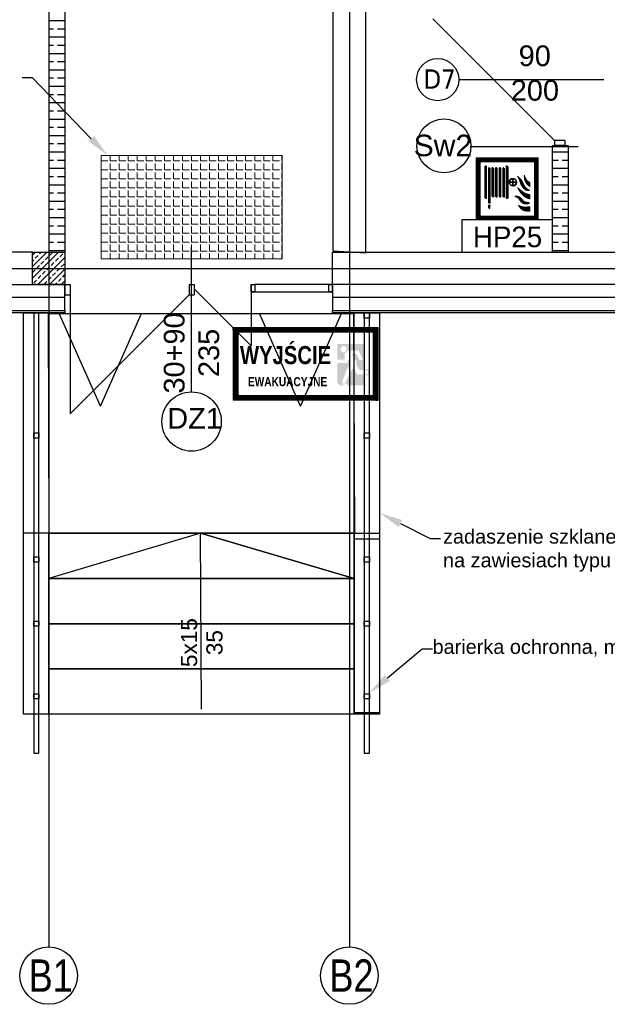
# Model space of a CAD drawing. Header units: millimetres. Extents: x -7023 to 53801, y 9849 to 33561.
# Tile 81 of 256: x 11607 to 12061, y 15053 to 15815. Entities that reach past the tile are written whole.
import ezdxf

# ---------------------------------------------------------------- set-up
doc = ezdxf.new("R2010")
doc.units = ezdxf.units.MM
doc.layers.add('.IE_podklad', color=252, linetype='Continuous')
doc.styles.add('Arial', font='arial.ttf', dxfattribs={"height": 125})
doc.styles.add('MtX_Arial', font='txt')
doc.styles.add('Opisowy', font='arial.ttf')
doc.styles.get("Standard").update_dxf_attribs({"font": 'arial.ttf'})
doc.linetypes.add('ZIGZAG', pattern='A,0.00254,-5.08,[131,ltypeshp.shx,S=5.08,R=0,X=-5.08,Y=0],-10.16,[131,ltypeshp.shx,S=5.08,R=180,X=5.08,Y=0],-5.08', length=20.32254)
pattern_1 = [(45, (14480.83318, 16195.332578), (-0.01347038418, 0.01347038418), [])]

msp = doc.modelspace()

# ---------------------------------------------------------------- hatches: boundary and pattern name
at = {"layer": '.IE_podklad', "lineweight": 0}
h = msp.add_hatch(dxfattribs=at)
h.set_pattern_fill('ANSI31', color=256, scale=0.006)
h.set_pattern_definition(pattern_1)
h.paths.add_polyline_path([(11960.06, 15660.21), (12008.06, 15660.21), (12008.06, 15708.21), (11960.06, 15708.21)])
h.paths.add_polyline_path([(11963.06, 15663.21), (11963.06, 15705.21), (12005.06, 15705.21), (12005.06, 15663.21)], flags=16)
h = msp.add_hatch(dxfattribs=at)
h.set_pattern_fill('ANSI31', color=256, scale=0.006)
h.set_pattern_definition(pattern_1)
h.paths.add_polyline_path([(11968.01, 15676.71), (11968.01, 15701.98), (11967.31, 15701.98), (11966.65, 15701.32), (11966.65, 15677.37), (11967.31, 15676.71)])
h.paths.add_polyline_path([(11970.84, 15673.18), (11970.84, 15700.02, 1.02423), (11969.48, 15699.99), (11969.48, 15673.18)])
h.paths.add_polyline_path([(11973.6, 15678.59), (11973.6, 15700.03, 1.02423), (11972.23, 15699.99), (11972.23, 15678.55, 1.092744)])
h.paths.add_polyline_path([(11976.39, 15678.58), (11976.39, 15700.02, 1.02423), (11975.02, 15699.98), (11975.02, 15678.55, 1.092744)])
h.paths.add_polyline_path([(11979.16, 15678.58), (11979.16, 15700.02, 1.02423), (11977.8, 15699.99), (11977.8, 15678.55, 1.092744)])
h.paths.add_polyline_path([(11981.93, 15678.58), (11981.93, 15700.02, 1.02423), (11980.56, 15699.98), (11980.56, 15678.55, 1.092744)])
h.paths.add_polyline_path([(11984.72, 15689.57), (11984.72, 15701.44), (11984.18, 15701.98), (11983.36, 15701.98), (11983.36, 15676.7), (11984.18, 15676.7), (11984.72, 15677.24), (11984.72, 15689.17), (11985.54, 15689.17, 29.452294), (11985.54, 15689.57)])
h.paths.add_polyline_path([(11970.49, 15669.05), (11970.82, 15671.67), (11969.43, 15671.67), (11969.76, 15669.05), (11970.37, 15669.05)])
h.paths.add_polyline_path([(11985.9, 15689.57, -0.371468), (11988.26, 15691.91), (11988.26, 15689.57)], flags=16)
h.paths.add_polyline_path([(11985.9, 15689.17), (11988.26, 15689.17), (11988.26, 15686.82, -0.371468)], flags=16)
h.paths.add_polyline_path([(11988.62, 15686.82), (11988.62, 15689.17), (11990.98, 15689.17, -0.371468)], flags=16)
h.paths.add_polyline_path([(11988.62, 15689.57), (11988.62, 15691.91, -0.371468), (11990.98, 15689.57)], flags=16)
h = msp.add_hatch(dxfattribs=at)
h.set_pattern_fill('ANSI31', color=256, scale=0.006)
h.set_pattern_definition(pattern_1)
h.paths.add_polyline_path([(12001.42, 15689.47, -0.102707), (11999.3, 15690.98, -0.096724), (11997.36, 15694.8, 0.166864), (11998.54, 15688.87, 0.168834), (12001.42, 15686.1)])
h.paths.add_polyline_path([(11998.26, 15685.5, -0.037531), (11996.34, 15688.61, 0.200612), (11991.96, 15693.95, -0.064162), (11994.24, 15688.74, 0.13962), (11997.28, 15683.88, 0.238487), (12001.42, 15683.05, -0.030177)])
h.paths.add_polyline_path([(12001.42, 15679.87, -0.132227), (11996.97, 15681.44, -0.025829), (11992.34, 15685.17, 0.153068), (11996.46, 15678.92, 0.149959), (12001.42, 15676.49)])
h.paths.add_polyline_path([(11995.78, 15676.04, 0.335154), (11989.96, 15678.32, -0.192193), (11993.77, 15675.26, 0.152678), (11996.23, 15672.99, 0.268662), (12001.42, 15673.5, -0.05694), (11999.17, 15673.96, -0.231426)])
h.paths.add_polyline_path([(12001.42, 15667.06), (12001.42, 15670.46, -0.19781), (11992.71, 15671.62, 0.316846), (11998.77, 15667.11, 0.025858)])
at = {"layer": '.IE_podklad'}
h = msp.add_hatch(dxfattribs=at)
h.set_pattern_fill('ANSI31', color=256, scale=0.007)
h.set_pattern_definition([(45, (10431.53087, 15723.551918), (-0.0157154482, 0.0157154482), [])])
h.paths.add_polyline_path([(11772.17, 15576.86), (11772.17, 15520.86), (11884.17, 15520.86), (11884.17, 15576.86)])
h.paths.add_polyline_path([(11880.67, 15567.02), (11880.67, 15544.03), (11880.67, 15524.36), (11775.67, 15524.36), (11775.67, 15544.03), (11775.67, 15567.02), (11775.67, 15573.36), (11880.67, 15573.36)], flags=16)
at = {"layer": '.IE_podklad', "lineweight": 0}
h = msp.add_hatch(color=256, dxfattribs=at)
h.paths.add_polyline_path([(11854.5, 15532.24), (11858, 15532.24), (11856.48, 15533.89), (11859.28, 15533.89), (11860.8, 15532.24), (11875.5, 15532.24), (11873.67, 15534.24), (11873.67, 15539.94), (11877.74, 15539.94), (11876.76, 15544.54), (11873.67, 15544.54), (11873.67, 15564.34), (11852.67, 15564.34), (11852.67, 15552.06), (11858.48, 15552.06), (11858.48, 15556.92), (11861.01, 15558.94), (11869.36, 15558.94), (11872.41, 15551.9), (11869.89, 15551.9), (11867.52, 15556.6), (11863.73, 15556.6), (11867.36, 15550.84), (11867.36, 15548.08), (11869.9, 15543.84), (11876.19, 15543.84), (11876.88, 15540.64), (11868.36, 15540.64), (11864.91, 15545.82), (11862.12, 15541.09), (11858.96, 15534.24), (11856.17, 15534.24), (11859.35, 15542.88), (11862.91, 15549.33), (11860.64, 15552.85), (11860.64, 15549.45), (11852.67, 15549.45), (11852.67, 15534.24)], flags=0)
h.paths.add_polyline_path([(11860.03, 15560.26, -1), (11855.21, 15560.26, -1)], flags=16)

# ---------------------------------------------------------------- linework, layer by layer
at = {"layer": '.IE_podklad', "ltscale": 25}
for p, q in [((11629.56, 17190.05), (11629.56, 15097.91)), ((11862.06, 17190.05), (11862.06, 15097.91)), ((10554.1, 15622.71), (13853.09, 15622.71))]:
    msp.add_line(p, q, dxfattribs=at)
at = {"layer": '.IE_podklad', "ltscale": 0.5}
for p, q in [((11849.55, 15635.92), (11849.56, 16356.21)), ((11874.56, 16356.21), (11874.55, 15634.5)), ((11874.55, 15634.5), (11849.55, 15635.92))]:
    msp.add_line(p, q, dxfattribs=at)
at = {"layer": '.IE_podklad'}
for p, q in [((11629.56, 16135.21), (11629.56, 15635.21)), ((11642.06, 16135.21), (11642.06, 15635.21)), ((11629.56, 15814.46), (11642.06, 15814.46)), ((12020.66, 15721.71), (11926.66, 15815.71)), ((11629.56, 15808.11), (11633.22, 15808.11)), ((11636.4, 15808.11), (11642.06, 15808.11)), ((11629.56, 15801.76), (11642.06, 15801.76)), ((11629.56, 15795.41), (11633.22, 15795.41)), ((11629.56, 15789.06), (11642.06, 15789.06)), ((11636.4, 15795.41), (11642.06, 15795.41)), ((11629.56, 15782.71), (11633.22, 15782.71)), ((11636.4, 15782.71), (11642.06, 15782.71)), ((11629.56, 15776.36), (11642.06, 15776.36)), ((11629.56, 15770.01), (11633.22, 15770.01)), ((11636.4, 15770.01), (11642.06, 15770.01)), ((11946.64, 15768.71), (12058.82, 15768.71)), ((11629.56, 15763.66), (11642.06, 15763.66)), ((11629.56, 15757.31), (11633.22, 15757.31)), ((11636.4, 15757.31), (11642.06, 15757.31)), ((11629.56, 15750.96), (11642.06, 15750.96)), ((11629.56, 15744.61), (11633.22, 15744.61)), ((11636.4, 15744.61), (11642.06, 15744.61)), ((11629.56, 15738.26), (11642.06, 15738.26)), ((11629.56, 15731.91), (11633.22, 15731.91)), ((11636.4, 15731.91), (11642.06, 15731.91)), ((11629.56, 15725.56), (11642.06, 15725.56)), ((12020.66, 15721.71), (12020.66, 15717.71)), ((12028.66, 15721.71), (12020.66, 15721.71)), ((12028.66, 15721.71), (12028.66, 15717.71)), ((11629.56, 15719.21), (11633.22, 15719.21)), ((11636.4, 15719.21), (11642.06, 15719.21)), ((11955.43, 15716.96), (12038.97, 15716.96)), ((12019.06, 15635.21), (12019.06, 15717.71)), ((12019.06, 15717.71), (12031.06, 15717.71)), ((12028.66, 15717.71), (12020.66, 15717.71)), ((12031.06, 15717.71), (12031.06, 15635.21)), ((11629.56, 15712.86), (11642.06, 15712.86)), ((11629.56, 15706.51), (11633.22, 15706.51)), ((11636.4, 15706.51), (11642.06, 15706.51)), ((12019.06, 15712.86), (12031.06, 15712.86)), ((12019.06, 15706.51), (12023.45, 15706.51)), ((12026.62, 15706.51), (12031.06, 15706.51)), ((11629.56, 15700.16), (11642.06, 15700.16)), ((12019.06, 15700.16), (12031.06, 15700.16)), ((11629.56, 15693.81), (11633.22, 15693.81)), ((11636.4, 15693.81), (11642.06, 15693.81)), ((12019.06, 15693.81), (12023.45, 15693.81)), ((12026.62, 15693.81), (12031.06, 15693.81)), ((11629.56, 15687.46), (11642.06, 15687.46)), ((12019.06, 15687.46), (12031.06, 15687.46)), ((11629.56, 15681.11), (11633.22, 15681.11)), ((11636.4, 15681.11), (11642.06, 15681.11)), ((12019.06, 15681.11), (12023.45, 15681.11)), ((12026.62, 15681.11), (12031.06, 15681.11)), ((11629.56, 15674.76), (11642.06, 15674.76)), ((11629.56, 15668.41), (11633.22, 15668.41)), ((11636.4, 15668.41), (11642.06, 15668.41)), ((12019.06, 15674.76), (12031.06, 15674.76)), ((12019.06, 15668.41), (12023.45, 15668.41)), ((12026.62, 15668.41), (12031.06, 15668.41)), ((11629.56, 15662.06), (11642.06, 15662.06)), ((12019.06, 15660.21), (11949.06, 15660.21)), ((11949.06, 15660.21), (11949.06, 15635.21)), ((12019.06, 15662.06), (12031.06, 15662.06)), ((12019.06, 15635.21), (12019.06, 15660.21)), ((11629.56, 15655.71), (11633.22, 15655.71)), ((11636.4, 15655.71), (11642.06, 15655.71)), ((12019.06, 15655.71), (12023.45, 15655.71)), ((12026.62, 15655.71), (12031.06, 15655.71)), ((11629.56, 15649.36), (11642.06, 15649.36)), ((12019.06, 15649.36), (12031.06, 15649.36)), ((11629.56, 15643.01), (11633.22, 15643.01)), ((11636.4, 15643.01), (11642.06, 15643.01)), ((11740.06, 15527.18), (11740.06, 15639.37)), ((12019.06, 15643.01), (12023.45, 15643.01)), ((12026.62, 15643.01), (12031.06, 15643.01)), ((11617.06, 15635.21), (11551.69, 15635.21)), ((11617.06, 15633.02), (11619.24, 15635.21)), ((11617.06, 15624.04), (11628.22, 15635.21)), ((11617.06, 15615.06), (11637.2, 15635.21)), ((11617.06, 15610.21), (11617.06, 15635.21)), ((11617.06, 15635.21), (11642.06, 15635.21)), ((11617.06, 15628.53), (11617.95, 15629.43)), ((11619.07, 15630.55), (11621.31, 15632.79)), ((11621.18, 15610.21), (11642.06, 15631.08)), ((11622.44, 15633.92), (11623.73, 15635.21)), ((11626.93, 15629.43), (11629.17, 15631.67)), ((11629.56, 15636.66), (11642.06, 15636.66)), ((11630.29, 15632.79), (11632.54, 15635.04)), ((11634.78, 15628.3), (11637.03, 15630.55)), ((11638.15, 15631.67), (11640.4, 15633.92)), ((11641.52, 15635.04), (11641.69, 15635.21)), ((11642.06, 15635.21), (11642.06, 15610.21)), ((11849.06, 15610.21), (11849.06, 15635.21)), ((11849.06, 15635.21), (12283.06, 15635.21)), ((11949.06, 15635.21), (12019.06, 15635.21)), ((12019.06, 15636.66), (12031.06, 15636.66)), ((11617.06, 15619.55), (11619.07, 15621.57)), ((11620.19, 15622.69), (11622.44, 15624.94)), ((11623.56, 15626.06), (11625.8, 15628.3)), ((11628.05, 15621.57), (11630.29, 15623.81)), ((11630.16, 15610.21), (11642.06, 15622.1)), ((11631.42, 15624.94), (11633.66, 15627.18)), ((11635.91, 15620.44), (11638.15, 15622.69)), ((11639.28, 15623.81), (11641.52, 15626.06)), ((11621.31, 15614.83), (11623.56, 15617.08)), ((11624.68, 15618.2), (11626.93, 15620.44)), ((11629.17, 15613.71), (11631.42, 15615.95)), ((11632.54, 15617.08), (11634.78, 15619.32)), ((11637.03, 15612.59), (11639.28, 15614.83)), ((11640.4, 15615.95), (11642.06, 15617.61)), ((11551.69, 15610.21), (11642.06, 15610.21)), ((11642.06, 15610.21), (11617.06, 15610.21)), ((11617.95, 15611.46), (11620.19, 15613.71)), ((11625.8, 15610.34), (11628.05, 15612.59)), ((11634.65, 15610.21), (11635.91, 15611.46)), ((11639.14, 15610.21), (11642.06, 15613.12)), ((11642.06, 15590.21), (11642.06, 15610.21)), ((11642.06, 15610.21), (11646.06, 15610.21)), ((11642.06, 15610.21), (11642.06, 15602.21)), ((11646.06, 15610.21), (11646.06, 15602.21)), ((11738.06, 15610.21), (11742.06, 15610.21)), ((11738.06, 15610.21), (11738.06, 15602.21)), ((11742.06, 15610.21), (11742.06, 15602.21)), ((11742.06, 15606.97), (11786.21, 15562.82)), ((11786.21, 15610.21), (11789.06, 15610.21)), ((11786.21, 15610.21), (11786.21, 15604.51)), ((11786.21, 15610.21), (11789.06, 15610.21)), ((11786.21, 15604.51), (11786.21, 15610.21)), ((11786.21, 15606.97), (11786.21, 15562.82)), ((11789.06, 15610.21), (11789.06, 15604.51)), ((11849.06, 15610.21), (11789.06, 15610.21)), ((11789.06, 15610.21), (11789.06, 15604.51)), ((11789.06, 15610.21), (11789.06, 15604.51)), ((11846.21, 15610.21), (11849.06, 15610.21)), ((11846.21, 15604.51), (11846.21, 15610.21)), ((12308.06, 15610.21), (11849.06, 15610.21)), ((11849.06, 15610.21), (11849.06, 15590.21)), ((11849.06, 15604.51), (11849.06, 15610.21)), ((11849.06, 15610.21), (11849.06, 15604.51)), ((11642.06, 15602.21), (11646.06, 15602.21)), ((11646.06, 15602.21), (11646.06, 15510.21)), ((11738.06, 15602.21), (11646.06, 15510.21)), ((11738.06, 15602.21), (11742.06, 15602.21)), ((11786.21, 15604.51), (11789.06, 15604.51)), ((11789.06, 15604.51), (11786.21, 15604.51)), ((11789.06, 15604.51), (11849.06, 15604.51)), ((11849.06, 15604.51), (11846.21, 15604.51)), ((11551.69, 15590.21), (11642.06, 15590.21)), ((11642.06, 15588.21), (11551.69, 15588.21)), ((11610.08, 15588.21), (11629.67, 15588.21)), ((11610.08, 15277.83), (11610.08, 15588.21)), ((11622, 15588.21), (11618, 15588.21)), ((11618, 15588.21), (11618, 15277.83)), ((11622, 15277.83), (11622, 15588.21)), ((11629.29, 15587.83), (11865.29, 15587.83)), ((11630.05, 15417.83), (11629.29, 15587.83)), ((11629.67, 15588.21), (11629.67, 15277.83)), ((11669.53, 15516.12), (11637.75, 15587.83)), ((11642.06, 15590.21), (11642.06, 15588.21)), ((11669.53, 15516.12), (11701.32, 15587.83)), ((11824.28, 15516.12), (11792.5, 15587.83)), ((11824.28, 15516.12), (11856.07, 15587.83)), ((11849.06, 15590.21), (12308.06, 15590.21)), ((11849.06, 15588.21), (11849.06, 15590.21)), ((12330.06, 15588.21), (11849.06, 15588.21)), ((11865.29, 15587.83), (11866.05, 15417.83)), ((11865.67, 15588.21), (11885.43, 15588.21)), ((11865.67, 15277.83), (11865.67, 15588.21)), ((11877.55, 15588.21), (11873.55, 15588.21)), ((11873.55, 15588.21), (11873.55, 15277.83)), ((11873.55, 15584.21), (11873.55, 15588.21)), ((11873.55, 15588.21), (11877.55, 15588.21)), ((11877.55, 15584.21), (11873.55, 15584.21)), ((11877.55, 15277.83), (11877.55, 15588.21)), ((11877.55, 15588.21), (11877.55, 15584.21)), ((11885.43, 15588.21), (11885.43, 15277.83)), ((11618, 15491.43), (11618, 15495.43)), ((11618, 15495.43), (11622, 15495.43)), ((11622, 15495.43), (11622, 15491.43)), ((11873.55, 15491.43), (11873.55, 15495.43)), ((11873.55, 15495.43), (11877.55, 15495.43)), ((11877.55, 15495.43), (11877.55, 15491.43)), ((11622, 15491.43), (11618, 15491.43)), ((11877.55, 15491.43), (11873.55, 15491.43)), ((11630.05, 15417.83), (11610.58, 15417.83)), ((11629.67, 15417.83), (11865.67, 15417.83)), ((11629.67, 15382.83), (11629.67, 15417.83)), ((11746.91, 15417.83), (11629.67, 15382.83)), ((11866.05, 15417.83), (11630.05, 15417.83)), ((11747.67, 15281.74), (11746.91, 15417.83)), ((11746.91, 15417.83), (11865.67, 15382.83)), ((11865.67, 15382.83), (11746.91, 15417.83)), ((11865.67, 15417.83), (11865.67, 15382.83)), ((11866.05, 15417.83), (11885.43, 15417.83)), ((11618, 15395.49), (11618, 15399.49)), ((11618, 15399.49), (11622, 15399.49)), ((11622, 15395.49), (11618, 15395.49)), ((11622, 15399.49), (11622, 15395.49)), ((11873.55, 15395.49), (11873.55, 15399.49)), ((11873.55, 15399.49), (11877.55, 15399.49)), ((11877.55, 15395.49), (11873.55, 15395.49)), ((11877.55, 15399.49), (11877.55, 15395.49)), ((11865.67, 15382.83), (11629.67, 15382.83)), ((11629.67, 15382.83), (11865.67, 15382.83)), ((11629.67, 15347.83), (11629.67, 15382.83)), ((11865.67, 15382.83), (11865.67, 15347.83)), ((11618, 15345.83), (11618, 15349.83)), ((11618, 15349.83), (11622, 15349.83)), ((11622, 15349.83), (11622, 15345.83)), ((11865.67, 15347.83), (11629.67, 15347.83)), ((11629.67, 15347.83), (11865.67, 15347.83)), ((11629.67, 15312.83), (11629.67, 15347.83)), ((11865.67, 15347.83), (11865.67, 15312.83)), ((11873.55, 15345.83), (11873.55, 15349.83)), ((11873.55, 15349.83), (11877.55, 15349.83)), ((11877.55, 15349.83), (11877.55, 15345.83)), ((11622, 15345.83), (11618, 15345.83)), ((11877.55, 15345.83), (11873.55, 15345.83)), ((11865.67, 15312.83), (11629.67, 15312.83)), ((11629.67, 15312.83), (11865.67, 15312.83)), ((11629.67, 15277.83), (11629.67, 15312.83)), ((11865.67, 15312.83), (11865.67, 15277.83)), ((11618, 15289.69), (11618, 15293.69)), ((11618, 15293.69), (11622, 15293.69)), ((11622, 15289.69), (11618, 15289.69)), ((11622, 15293.69), (11622, 15289.69)), ((11873.55, 15289.69), (11873.55, 15293.69)), ((11873.55, 15293.69), (11877.55, 15293.69)), ((11877.55, 15289.69), (11873.55, 15289.69)), ((11877.55, 15293.69), (11877.55, 15289.69)), ((11629.67, 15277.83), (11610.08, 15277.83)), ((11618, 15277.83), (11618, 15247.83)), ((11622, 15247.83), (11622, 15277.83)), ((11865.67, 15277.83), (11629.67, 15277.83)), ((11885.43, 15277.83), (11865.67, 15277.83)), ((11873.55, 15277.83), (11873.55, 15247.83)), ((11877.55, 15247.83), (11877.55, 15277.83)), ((11618, 15247.83), (11622, 15247.83)), ((11873.55, 15247.83), (11877.55, 15247.83))]:
    msp.add_line(p, q, dxfattribs=at)
at = {"layer": '.IE_podklad', "linetype": 'ByBlock', "lineweight": -2}
for p, q in [((11617.06, 15770.09), (11609.06, 15770.09)), ((11924.44, 15413.66), (11932.44, 15413.66)), ((11918.39, 15328.39), (11926.39, 15328.39))]:
    msp.add_line(p, q, dxfattribs=at)
at = {"layer": '.IE_podklad', "lineweight": 13}
for p, q in [((11670.06, 15710.11), (11810.06, 15710.11)), ((11670.06, 15630.11), (11670.06, 15710.11)), ((11670.09, 15705.87), (11670.09, 15710.11)), ((11670.09, 15705.87), (11675.17, 15705.87)), ((11677.08, 15705.87), (11677.08, 15710.11)), ((11677.08, 15705.87), (11682.16, 15705.87)), ((11684.06, 15705.87), (11684.06, 15710.11)), ((11684.06, 15705.87), (11689.14, 15705.87)), ((11691.05, 15705.87), (11691.05, 15710.11)), ((11691.05, 15705.87), (11696.13, 15705.87)), ((11698.03, 15705.87), (11698.03, 15710.11)), ((11698.03, 15705.87), (11703.11, 15705.87)), ((11705.02, 15705.87), (11705.02, 15710.11)), ((11705.02, 15705.87), (11710.1, 15705.87)), ((11712, 15705.87), (11712, 15710.11)), ((11712, 15705.87), (11717.08, 15705.87)), ((11718.99, 15705.87), (11718.99, 15710.11)), ((11718.99, 15705.87), (11724.07, 15705.87)), ((11725.97, 15705.87), (11725.97, 15710.11)), ((11725.97, 15705.87), (11731.05, 15705.87)), ((11732.96, 15705.87), (11732.96, 15710.11)), ((11732.96, 15705.87), (11738.04, 15705.87)), ((11739.94, 15705.87), (11739.94, 15710.11)), ((11739.94, 15705.87), (11745.02, 15705.87)), ((11746.93, 15705.87), (11746.93, 15710.11)), ((11746.93, 15705.87), (11752.01, 15705.87)), ((11753.91, 15705.87), (11753.91, 15710.11)), ((11753.91, 15705.87), (11758.99, 15705.87)), ((11760.9, 15705.87), (11760.9, 15710.11)), ((11760.9, 15705.87), (11765.98, 15705.87)), ((11767.88, 15705.87), (11767.88, 15710.11)), ((11767.88, 15705.87), (11772.96, 15705.87)), ((11774.87, 15705.87), (11774.87, 15710.11)), ((11774.87, 15705.87), (11779.95, 15705.87)), ((11781.85, 15705.87), (11781.85, 15710.11)), ((11781.85, 15705.87), (11786.93, 15705.87)), ((11788.84, 15705.87), (11788.84, 15710.11)), ((11788.84, 15705.87), (11793.92, 15705.87)), ((11795.82, 15705.87), (11795.82, 15710.11)), ((11795.82, 15705.87), (11800.9, 15705.87)), ((11802.81, 15705.87), (11802.81, 15710.11)), ((11802.81, 15705.87), (11807.89, 15705.87)), ((11809.79, 15705.87), (11809.79, 15710.11)), ((11809.79, 15705.87), (11810.06, 15705.87)), ((11810.06, 15710.11), (11810.06, 15630.11)), ((11670.09, 15698.89), (11670.09, 15703.97)), ((11670.09, 15698.89), (11675.17, 15698.89)), ((11677.08, 15698.89), (11677.08, 15703.97)), ((11677.08, 15698.89), (11682.16, 15698.89)), ((11684.06, 15698.89), (11684.06, 15703.97)), ((11684.06, 15698.89), (11689.14, 15698.89)), ((11691.05, 15698.89), (11691.05, 15703.97)), ((11691.05, 15698.89), (11696.13, 15698.89)), ((11698.03, 15698.89), (11698.03, 15703.97)), ((11698.03, 15698.89), (11703.11, 15698.89)), ((11705.02, 15698.89), (11705.02, 15703.97)), ((11705.02, 15698.89), (11710.1, 15698.89)), ((11712, 15698.89), (11712, 15703.97)), ((11712, 15698.89), (11717.08, 15698.89)), ((11718.99, 15698.89), (11718.99, 15703.97)), ((11718.99, 15698.89), (11724.07, 15698.89)), ((11725.97, 15698.89), (11725.97, 15703.97)), ((11725.97, 15698.89), (11731.05, 15698.89)), ((11732.96, 15698.89), (11732.96, 15703.97)), ((11732.96, 15698.89), (11738.04, 15698.89)), ((11739.94, 15698.89), (11739.94, 15703.97)), ((11739.94, 15698.89), (11745.02, 15698.89)), ((11746.93, 15698.89), (11746.93, 15703.97)), ((11746.93, 15698.89), (11752.01, 15698.89)), ((11753.91, 15698.89), (11753.91, 15703.97)), ((11753.91, 15698.89), (11758.99, 15698.89)), ((11760.9, 15698.89), (11760.9, 15703.97)), ((11760.9, 15698.89), (11765.98, 15698.89)), ((11767.88, 15698.89), (11767.88, 15703.97)), ((11767.88, 15698.89), (11772.96, 15698.89)), ((11774.87, 15698.89), (11774.87, 15703.97)), ((11774.87, 15698.89), (11779.95, 15698.89)), ((11781.85, 15698.89), (11781.85, 15703.97)), ((11781.85, 15698.89), (11786.93, 15698.89)), ((11788.84, 15698.89), (11788.84, 15703.97)), ((11788.84, 15698.89), (11793.92, 15698.89)), ((11795.82, 15698.89), (11795.82, 15703.97)), ((11795.82, 15698.89), (11800.9, 15698.89)), ((11802.81, 15698.89), (11802.81, 15703.97)), ((11802.81, 15698.89), (11807.89, 15698.89)), ((11809.79, 15698.89), (11809.79, 15703.97)), ((11809.79, 15698.89), (11810.06, 15698.89)), ((11670.09, 15691.9), (11670.09, 15696.98)), ((11670.09, 15691.9), (11675.17, 15691.9)), ((11677.08, 15691.9), (11677.08, 15696.98)), ((11677.08, 15691.9), (11682.16, 15691.9)), ((11684.06, 15691.9), (11684.06, 15696.98)), ((11684.06, 15691.9), (11689.14, 15691.9)), ((11691.05, 15691.9), (11691.05, 15696.98)), ((11691.05, 15691.9), (11696.13, 15691.9)), ((11698.03, 15691.9), (11698.03, 15696.98)), ((11698.03, 15691.9), (11703.11, 15691.9)), ((11705.02, 15691.9), (11705.02, 15696.98)), ((11705.02, 15691.9), (11710.1, 15691.9)), ((11712, 15691.9), (11712, 15696.98)), ((11712, 15691.9), (11717.08, 15691.9)), ((11718.99, 15691.9), (11718.99, 15696.98)), ((11718.99, 15691.9), (11724.07, 15691.9)), ((11725.97, 15691.9), (11725.97, 15696.98)), ((11725.97, 15691.9), (11731.05, 15691.9)), ((11732.96, 15691.9), (11732.96, 15696.98)), ((11732.96, 15691.9), (11738.04, 15691.9)), ((11739.94, 15691.9), (11739.94, 15696.98)), ((11739.94, 15691.9), (11745.02, 15691.9)), ((11746.93, 15691.9), (11746.93, 15696.98)), ((11746.93, 15691.9), (11752.01, 15691.9)), ((11753.91, 15691.9), (11753.91, 15696.98)), ((11753.91, 15691.9), (11758.99, 15691.9)), ((11760.9, 15691.9), (11760.9, 15696.98)), ((11760.9, 15691.9), (11765.98, 15691.9)), ((11767.88, 15691.9), (11767.88, 15696.98)), ((11767.88, 15691.9), (11772.96, 15691.9)), ((11774.87, 15691.9), (11774.87, 15696.98)), ((11774.87, 15691.9), (11779.95, 15691.9)), ((11781.85, 15691.9), (11781.85, 15696.98)), ((11781.85, 15691.9), (11786.93, 15691.9)), ((11788.84, 15691.9), (11788.84, 15696.98)), ((11788.84, 15691.9), (11793.92, 15691.9)), ((11795.82, 15691.9), (11795.82, 15696.98)), ((11795.82, 15691.9), (11800.9, 15691.9)), ((11802.81, 15691.9), (11802.81, 15696.98)), ((11802.81, 15691.9), (11807.89, 15691.9)), ((11809.79, 15691.9), (11809.79, 15696.98)), ((11809.79, 15691.9), (11810.06, 15691.9)), ((11670.09, 15684.92), (11670.09, 15690)), ((11670.09, 15684.92), (11675.17, 15684.92)), ((11670.09, 15677.93), (11670.09, 15683.01)), ((11677.08, 15684.92), (11677.08, 15690)), ((11677.08, 15684.92), (11682.16, 15684.92)), ((11677.08, 15677.93), (11677.08, 15683.01)), ((11684.06, 15684.92), (11684.06, 15690)), ((11684.06, 15684.92), (11689.14, 15684.92)), ((11684.06, 15677.93), (11684.06, 15683.01)), ((11691.05, 15684.92), (11691.05, 15690)), ((11691.05, 15684.92), (11696.13, 15684.92)), ((11691.05, 15677.93), (11691.05, 15683.01)), ((11698.03, 15684.92), (11698.03, 15690)), ((11698.03, 15684.92), (11703.11, 15684.92)), ((11698.03, 15677.93), (11698.03, 15683.01)), ((11705.02, 15684.92), (11705.02, 15690)), ((11705.02, 15684.92), (11710.1, 15684.92)), ((11705.02, 15677.93), (11705.02, 15683.01)), ((11712, 15684.92), (11712, 15690)), ((11712, 15684.92), (11717.08, 15684.92)), ((11712, 15677.93), (11712, 15683.01)), ((11718.99, 15684.92), (11718.99, 15690)), ((11718.99, 15684.92), (11724.07, 15684.92)), ((11718.99, 15677.93), (11718.99, 15683.01)), ((11725.97, 15684.92), (11725.97, 15690)), ((11725.97, 15684.92), (11731.05, 15684.92)), ((11725.97, 15677.93), (11725.97, 15683.01)), ((11732.96, 15684.92), (11732.96, 15690)), ((11732.96, 15684.92), (11738.04, 15684.92)), ((11732.96, 15677.93), (11732.96, 15683.01)), ((11739.94, 15684.92), (11739.94, 15690)), ((11739.94, 15684.92), (11745.02, 15684.92)), ((11739.94, 15677.93), (11739.94, 15683.01)), ((11746.93, 15684.92), (11746.93, 15690)), ((11746.93, 15684.92), (11752.01, 15684.92)), ((11746.93, 15677.93), (11746.93, 15683.01)), ((11753.91, 15684.92), (11753.91, 15690)), ((11753.91, 15684.92), (11758.99, 15684.92)), ((11753.91, 15677.93), (11753.91, 15683.01)), ((11760.9, 15684.92), (11760.9, 15690)), ((11760.9, 15684.92), (11765.98, 15684.92)), ((11760.9, 15677.93), (11760.9, 15683.01)), ((11767.88, 15684.92), (11767.88, 15690)), ((11767.88, 15684.92), (11772.96, 15684.92)), ((11767.88, 15677.93), (11767.88, 15683.01)), ((11774.87, 15684.92), (11774.87, 15690)), ((11774.87, 15684.92), (11779.95, 15684.92)), ((11774.87, 15677.93), (11774.87, 15683.01)), ((11781.85, 15684.92), (11781.85, 15690)), ((11781.85, 15684.92), (11786.93, 15684.92)), ((11781.85, 15677.93), (11781.85, 15683.01)), ((11788.84, 15684.92), (11788.84, 15690)), ((11788.84, 15684.92), (11793.92, 15684.92)), ((11788.84, 15677.93), (11788.84, 15683.01)), ((11795.82, 15684.92), (11795.82, 15690)), ((11795.82, 15684.92), (11800.9, 15684.92)), ((11795.82, 15677.93), (11795.82, 15683.01)), ((11802.81, 15684.92), (11802.81, 15690)), ((11802.81, 15684.92), (11807.89, 15684.92)), ((11802.81, 15677.93), (11802.81, 15683.01)), ((11809.79, 15684.92), (11809.79, 15690)), ((11809.79, 15684.92), (11810.06, 15684.92)), ((11809.79, 15677.93), (11809.79, 15683.01)), ((11670.09, 15677.93), (11675.17, 15677.93)), ((11670.09, 15670.95), (11670.09, 15676.03)), ((11677.08, 15677.93), (11682.16, 15677.93)), ((11677.08, 15670.95), (11677.08, 15676.03)), ((11684.06, 15677.93), (11689.14, 15677.93)), ((11684.06, 15670.95), (11684.06, 15676.03)), ((11691.05, 15677.93), (11696.13, 15677.93)), ((11691.05, 15670.95), (11691.05, 15676.03)), ((11698.03, 15677.93), (11703.11, 15677.93)), ((11698.03, 15670.95), (11698.03, 15676.03)), ((11705.02, 15677.93), (11710.1, 15677.93)), ((11705.02, 15670.95), (11705.02, 15676.03)), ((11712, 15677.93), (11717.08, 15677.93)), ((11712, 15670.95), (11712, 15676.03)), ((11718.99, 15677.93), (11724.07, 15677.93)), ((11718.99, 15670.95), (11718.99, 15676.03)), ((11725.97, 15677.93), (11731.05, 15677.93)), ((11725.97, 15670.95), (11725.97, 15676.03)), ((11732.96, 15677.93), (11738.04, 15677.93)), ((11732.96, 15670.95), (11732.96, 15676.03)), ((11739.94, 15677.93), (11745.02, 15677.93)), ((11739.94, 15670.95), (11739.94, 15676.03)), ((11746.93, 15677.93), (11752.01, 15677.93)), ((11746.93, 15670.95), (11746.93, 15676.03)), ((11753.91, 15677.93), (11758.99, 15677.93)), ((11753.91, 15670.95), (11753.91, 15676.03)), ((11760.9, 15677.93), (11765.98, 15677.93)), ((11760.9, 15670.95), (11760.9, 15676.03)), ((11767.88, 15677.93), (11772.96, 15677.93)), ((11767.88, 15670.95), (11767.88, 15676.03)), ((11774.87, 15677.93), (11779.95, 15677.93)), ((11774.87, 15670.95), (11774.87, 15676.03)), ((11781.85, 15677.93), (11786.93, 15677.93)), ((11781.85, 15670.95), (11781.85, 15676.03)), ((11788.84, 15677.93), (11793.92, 15677.93)), ((11788.84, 15670.95), (11788.84, 15676.03)), ((11795.82, 15677.93), (11800.9, 15677.93)), ((11795.82, 15670.95), (11795.82, 15676.03)), ((11802.81, 15677.93), (11807.89, 15677.93)), ((11802.81, 15670.95), (11802.81, 15676.03)), ((11809.79, 15677.93), (11810.06, 15677.93)), ((11809.79, 15670.95), (11809.79, 15676.03)), ((11670.09, 15670.95), (11675.17, 15670.95)), ((11670.09, 15663.96), (11670.09, 15669.04)), ((11677.08, 15670.95), (11682.16, 15670.95)), ((11677.08, 15663.96), (11677.08, 15669.04)), ((11684.06, 15670.95), (11689.14, 15670.95)), ((11684.06, 15663.96), (11684.06, 15669.04)), ((11691.05, 15670.95), (11696.13, 15670.95)), ((11691.05, 15663.96), (11691.05, 15669.04)), ((11698.03, 15670.95), (11703.11, 15670.95)), ((11698.03, 15663.96), (11698.03, 15669.04)), ((11705.02, 15670.95), (11710.1, 15670.95)), ((11705.02, 15663.96), (11705.02, 15669.04)), ((11712, 15670.95), (11717.08, 15670.95)), ((11712, 15663.96), (11712, 15669.04)), ((11718.99, 15670.95), (11724.07, 15670.95)), ((11718.99, 15663.96), (11718.99, 15669.04)), ((11725.97, 15670.95), (11731.05, 15670.95)), ((11725.97, 15663.96), (11725.97, 15669.04)), ((11732.96, 15670.95), (11738.04, 15670.95)), ((11732.96, 15663.96), (11732.96, 15669.04)), ((11739.94, 15670.95), (11745.02, 15670.95)), ((11739.94, 15663.96), (11739.94, 15669.04)), ((11746.93, 15670.95), (11752.01, 15670.95)), ((11746.93, 15663.96), (11746.93, 15669.04)), ((11753.91, 15670.95), (11758.99, 15670.95)), ((11753.91, 15663.96), (11753.91, 15669.04)), ((11760.9, 15670.95), (11765.98, 15670.95)), ((11760.9, 15663.96), (11760.9, 15669.04)), ((11767.88, 15670.95), (11772.96, 15670.95)), ((11767.88, 15663.96), (11767.88, 15669.04)), ((11774.87, 15670.95), (11779.95, 15670.95)), ((11774.87, 15663.96), (11774.87, 15669.04)), ((11781.85, 15670.95), (11786.93, 15670.95)), ((11781.85, 15663.96), (11781.85, 15669.04)), ((11788.84, 15670.95), (11793.92, 15670.95)), ((11788.84, 15663.96), (11788.84, 15669.04)), ((11795.82, 15670.95), (11800.9, 15670.95)), ((11795.82, 15663.96), (11795.82, 15669.04)), ((11802.81, 15670.95), (11807.89, 15670.95)), ((11802.81, 15663.96), (11802.81, 15669.04)), ((11809.79, 15670.95), (11810.06, 15670.95)), ((11809.79, 15663.96), (11809.79, 15669.04)), ((11670.09, 15663.96), (11675.17, 15663.96)), ((11670.09, 15656.98), (11670.09, 15662.06)), ((11677.08, 15663.96), (11682.16, 15663.96)), ((11677.08, 15656.98), (11677.08, 15662.06)), ((11684.06, 15663.96), (11689.14, 15663.96)), ((11684.06, 15656.98), (11684.06, 15662.06)), ((11691.05, 15663.96), (11696.13, 15663.96)), ((11691.05, 15656.98), (11691.05, 15662.06)), ((11698.03, 15663.96), (11703.11, 15663.96)), ((11698.03, 15656.98), (11698.03, 15662.06)), ((11705.02, 15663.96), (11710.1, 15663.96)), ((11705.02, 15656.98), (11705.02, 15662.06)), ((11712, 15663.96), (11717.08, 15663.96)), ((11712, 15656.98), (11712, 15662.06)), ((11718.99, 15663.96), (11724.07, 15663.96)), ((11718.99, 15656.98), (11718.99, 15662.06)), ((11725.97, 15663.96), (11731.05, 15663.96)), ((11725.97, 15656.98), (11725.97, 15662.06)), ((11732.96, 15663.96), (11738.04, 15663.96)), ((11732.96, 15656.98), (11732.96, 15662.06)), ((11739.94, 15663.96), (11745.02, 15663.96)), ((11739.94, 15656.98), (11739.94, 15662.06)), ((11746.93, 15663.96), (11752.01, 15663.96)), ((11746.93, 15656.98), (11746.93, 15662.06)), ((11753.91, 15663.96), (11758.99, 15663.96)), ((11753.91, 15656.98), (11753.91, 15662.06)), ((11760.9, 15663.96), (11765.98, 15663.96)), ((11760.9, 15656.98), (11760.9, 15662.06)), ((11767.88, 15663.96), (11772.96, 15663.96)), ((11767.88, 15656.98), (11767.88, 15662.06)), ((11774.87, 15663.96), (11779.95, 15663.96)), ((11774.87, 15656.98), (11774.87, 15662.06)), ((11781.85, 15663.96), (11786.93, 15663.96)), ((11781.85, 15656.98), (11781.85, 15662.06)), ((11788.84, 15663.96), (11793.92, 15663.96)), ((11788.84, 15656.98), (11788.84, 15662.06)), ((11795.82, 15663.96), (11800.9, 15663.96)), ((11795.82, 15656.98), (11795.82, 15662.06)), ((11802.81, 15663.96), (11807.89, 15663.96)), ((11802.81, 15656.98), (11802.81, 15662.06)), ((11809.79, 15663.96), (11810.06, 15663.96)), ((11809.79, 15656.98), (11809.79, 15662.06)), ((11670.09, 15656.98), (11675.17, 15656.98)), ((11670.09, 15649.99), (11670.09, 15655.07)), ((11677.08, 15656.98), (11682.16, 15656.98)), ((11677.08, 15649.99), (11677.08, 15655.07)), ((11684.06, 15656.98), (11689.14, 15656.98)), ((11684.06, 15649.99), (11684.06, 15655.07)), ((11691.05, 15656.98), (11696.13, 15656.98)), ((11691.05, 15649.99), (11691.05, 15655.07)), ((11698.03, 15656.98), (11703.11, 15656.98)), ((11698.03, 15649.99), (11698.03, 15655.07)), ((11705.02, 15656.98), (11710.1, 15656.98)), ((11705.02, 15649.99), (11705.02, 15655.07)), ((11712, 15656.98), (11717.08, 15656.98)), ((11712, 15649.99), (11712, 15655.07)), ((11718.99, 15656.98), (11724.07, 15656.98)), ((11718.99, 15649.99), (11718.99, 15655.07)), ((11725.97, 15656.98), (11731.05, 15656.98)), ((11725.97, 15649.99), (11725.97, 15655.07)), ((11732.96, 15656.98), (11738.04, 15656.98)), ((11732.96, 15649.99), (11732.96, 15655.07)), ((11739.94, 15656.98), (11745.02, 15656.98)), ((11739.94, 15649.99), (11739.94, 15655.07)), ((11746.93, 15656.98), (11752.01, 15656.98)), ((11746.93, 15649.99), (11746.93, 15655.07)), ((11753.91, 15656.98), (11758.99, 15656.98)), ((11753.91, 15649.99), (11753.91, 15655.07)), ((11760.9, 15656.98), (11765.98, 15656.98)), ((11760.9, 15649.99), (11760.9, 15655.07)), ((11767.88, 15656.98), (11772.96, 15656.98)), ((11767.88, 15649.99), (11767.88, 15655.07)), ((11774.87, 15656.98), (11779.95, 15656.98)), ((11774.87, 15649.99), (11774.87, 15655.07)), ((11781.85, 15656.98), (11786.93, 15656.98)), ((11781.85, 15649.99), (11781.85, 15655.07)), ((11788.84, 15656.98), (11793.92, 15656.98)), ((11788.84, 15649.99), (11788.84, 15655.07)), ((11795.82, 15656.98), (11800.9, 15656.98)), ((11795.82, 15649.99), (11795.82, 15655.07)), ((11802.81, 15656.98), (11807.89, 15656.98)), ((11802.81, 15649.99), (11802.81, 15655.07)), ((11809.79, 15656.98), (11810.06, 15656.98)), ((11809.79, 15649.99), (11809.79, 15655.07)), ((11670.09, 15649.99), (11675.17, 15649.99)), ((11670.09, 15643.01), (11670.09, 15648.09)), ((11677.08, 15649.99), (11682.16, 15649.99)), ((11677.08, 15643.01), (11677.08, 15648.09)), ((11684.06, 15649.99), (11689.14, 15649.99)), ((11684.06, 15643.01), (11684.06, 15648.09)), ((11691.05, 15649.99), (11696.13, 15649.99)), ((11691.05, 15643.01), (11691.05, 15648.09)), ((11698.03, 15649.99), (11703.11, 15649.99)), ((11698.03, 15643.01), (11698.03, 15648.09)), ((11705.02, 15649.99), (11710.1, 15649.99)), ((11705.02, 15643.01), (11705.02, 15648.09)), ((11712, 15649.99), (11717.08, 15649.99)), ((11712, 15643.01), (11712, 15648.09)), ((11718.99, 15649.99), (11724.07, 15649.99)), ((11718.99, 15643.01), (11718.99, 15648.09)), ((11725.97, 15649.99), (11731.05, 15649.99)), ((11725.97, 15643.01), (11725.97, 15648.09)), ((11732.96, 15649.99), (11738.04, 15649.99)), ((11732.96, 15643.01), (11732.96, 15648.09)), ((11739.94, 15649.99), (11745.02, 15649.99)), ((11739.94, 15643.01), (11739.94, 15648.09)), ((11746.93, 15649.99), (11752.01, 15649.99)), ((11746.93, 15643.01), (11746.93, 15648.09)), ((11753.91, 15649.99), (11758.99, 15649.99)), ((11753.91, 15643.01), (11753.91, 15648.09)), ((11760.9, 15649.99), (11765.98, 15649.99)), ((11760.9, 15643.01), (11760.9, 15648.09)), ((11767.88, 15649.99), (11772.96, 15649.99)), ((11767.88, 15643.01), (11767.88, 15648.09)), ((11774.87, 15649.99), (11779.95, 15649.99)), ((11774.87, 15643.01), (11774.87, 15648.09)), ((11781.85, 15649.99), (11786.93, 15649.99)), ((11781.85, 15643.01), (11781.85, 15648.09)), ((11788.84, 15649.99), (11793.92, 15649.99)), ((11788.84, 15643.01), (11788.84, 15648.09)), ((11795.82, 15649.99), (11800.9, 15649.99)), ((11795.82, 15643.01), (11795.82, 15648.09)), ((11802.81, 15649.99), (11807.89, 15649.99)), ((11802.81, 15643.01), (11802.81, 15648.09)), ((11809.79, 15649.99), (11810.06, 15649.99)), ((11809.79, 15643.01), (11809.79, 15648.09)), ((11670.09, 15643.01), (11675.17, 15643.01)), ((11670.09, 15636.02), (11670.09, 15641.1)), ((11677.08, 15643.01), (11682.16, 15643.01)), ((11677.08, 15636.02), (11677.08, 15641.1)), ((11684.06, 15643.01), (11689.14, 15643.01)), ((11684.06, 15636.02), (11684.06, 15641.1)), ((11691.05, 15643.01), (11696.13, 15643.01)), ((11691.05, 15636.02), (11691.05, 15641.1)), ((11698.03, 15643.01), (11703.11, 15643.01)), ((11698.03, 15636.02), (11698.03, 15641.1)), ((11705.02, 15643.01), (11710.1, 15643.01)), ((11705.02, 15636.02), (11705.02, 15641.1)), ((11712, 15643.01), (11717.08, 15643.01)), ((11712, 15636.02), (11712, 15641.1)), ((11718.99, 15643.01), (11724.07, 15643.01)), ((11718.99, 15636.02), (11718.99, 15641.1)), ((11725.97, 15643.01), (11731.05, 15643.01)), ((11725.97, 15636.02), (11725.97, 15641.1)), ((11732.96, 15643.01), (11738.04, 15643.01)), ((11732.96, 15636.02), (11732.96, 15641.1)), ((11739.94, 15643.01), (11745.02, 15643.01)), ((11739.94, 15636.02), (11739.94, 15641.1)), ((11746.93, 15643.01), (11752.01, 15643.01)), ((11746.93, 15636.02), (11746.93, 15641.1)), ((11753.91, 15643.01), (11758.99, 15643.01)), ((11753.91, 15636.02), (11753.91, 15641.1)), ((11760.9, 15643.01), (11765.98, 15643.01)), ((11760.9, 15636.02), (11760.9, 15641.1)), ((11767.88, 15643.01), (11772.96, 15643.01)), ((11767.88, 15636.02), (11767.88, 15641.1)), ((11774.87, 15643.01), (11779.95, 15643.01)), ((11774.87, 15636.02), (11774.87, 15641.1)), ((11781.85, 15643.01), (11786.93, 15643.01)), ((11781.85, 15636.02), (11781.85, 15641.1)), ((11788.84, 15643.01), (11793.92, 15643.01)), ((11788.84, 15636.02), (11788.84, 15641.1)), ((11795.82, 15643.01), (11800.9, 15643.01)), ((11795.82, 15636.02), (11795.82, 15641.1)), ((11802.81, 15643.01), (11807.89, 15643.01)), ((11802.81, 15636.02), (11802.81, 15641.1)), ((11809.79, 15643.01), (11810.06, 15643.01)), ((11809.79, 15636.02), (11809.79, 15641.1)), ((11810.06, 15630.11), (11670.06, 15630.11)), ((11670.09, 15636.02), (11675.17, 15636.02)), ((11670.09, 15630.11), (11670.09, 15634.12)), ((11677.08, 15636.02), (11682.16, 15636.02)), ((11677.08, 15630.11), (11677.08, 15634.12)), ((11684.06, 15636.02), (11689.14, 15636.02)), ((11684.06, 15630.11), (11684.06, 15634.12)), ((11691.05, 15636.02), (11696.13, 15636.02)), ((11691.05, 15630.11), (11691.05, 15634.12)), ((11698.03, 15636.02), (11703.11, 15636.02)), ((11698.03, 15630.11), (11698.03, 15634.12)), ((11705.02, 15636.02), (11710.1, 15636.02)), ((11705.02, 15630.11), (11705.02, 15634.12)), ((11712, 15636.02), (11717.08, 15636.02)), ((11712, 15630.11), (11712, 15634.12)), ((11718.99, 15636.02), (11724.07, 15636.02)), ((11718.99, 15630.11), (11718.99, 15634.12)), ((11725.97, 15636.02), (11731.05, 15636.02)), ((11725.97, 15630.11), (11725.97, 15634.12)), ((11732.96, 15636.02), (11738.04, 15636.02)), ((11732.96, 15630.11), (11732.96, 15634.12)), ((11739.94, 15636.02), (11745.02, 15636.02)), ((11739.94, 15630.11), (11739.94, 15634.12)), ((11746.93, 15636.02), (11752.01, 15636.02)), ((11746.93, 15630.11), (11746.93, 15634.12)), ((11753.91, 15636.02), (11758.99, 15636.02)), ((11753.91, 15630.11), (11753.91, 15634.12)), ((11760.9, 15636.02), (11765.98, 15636.02)), ((11760.9, 15630.11), (11760.9, 15634.12)), ((11767.88, 15636.02), (11772.96, 15636.02)), ((11767.88, 15630.11), (11767.88, 15634.12)), ((11774.87, 15636.02), (11779.95, 15636.02)), ((11774.87, 15630.11), (11774.87, 15634.12)), ((11781.85, 15636.02), (11786.93, 15636.02)), ((11781.85, 15630.11), (11781.85, 15634.12)), ((11788.84, 15636.02), (11793.92, 15636.02)), ((11788.84, 15630.11), (11788.84, 15634.12)), ((11795.82, 15636.02), (11800.9, 15636.02)), ((11795.82, 15630.11), (11795.82, 15634.12)), ((11802.81, 15636.02), (11807.89, 15636.02)), ((11802.81, 15630.11), (11802.81, 15634.12)), ((11809.79, 15636.02), (11810.06, 15636.02)), ((11809.79, 15630.11), (11809.79, 15634.12))]:
    msp.add_line(p, q, dxfattribs=at)
at = {"layer": '.IE_podklad', "linetype": 'ZIGZAG'}
for p, q in [((11642.06, 15600.21), (11551.69, 15600.21)), ((12318.06, 15600.21), (11849.06, 15600.21))]:
    msp.add_line(p, q, dxfattribs=at)
at = {"layer": '.IE_podklad', "linetype": 'ByBlock', "lineweight": -2}
for points in [[(11662.52, 15723.05), (11617.06, 15770.09)], [(11901.47, 15425.36), (11924.44, 15413.66)], [(11891.38, 15305.88), (11918.39, 15328.39)]]:
    msp.add_lwpolyline(points, dxfattribs=at)
at = {"layer": '.IE_podklad', "lineweight": 0}
for points in [[(11960.06, 15660.21), (12008.06, 15660.21), (12008.06, 15708.21), (11960.06, 15708.21)], [(12008.06, 15660.21), (12008.06, 15708.21), (11960.06, 15708.21), (11960.06, 15660.21)], [(11772.17, 15576.86), (11772.17, 15520.86), (11884.17, 15520.86), (11884.17, 15576.86)], [(11772.17, 15576.86), (11772.17, 15520.86), (11884.17, 15520.86), (11884.17, 15576.86)]]:
    msp.add_lwpolyline(points, close=True, dxfattribs=at)
msp.add_lwpolyline([(11960.06, 15660.21), (11960.06, 15708.21), (12008.06, 15708.21), (12008.06, 15660.21), (11960.06, 15660.21)], dxfattribs=at)
at = {"layer": '.IE_podklad'}
for points in [[(11865.67, 15588.21), (11885.43, 15588.21), (11885.43, 15278.83), (11865.67, 15278.83)], [(11775.67, 15573.36), (11775.67, 15524.36), (11880.67, 15524.36), (11880.67, 15573.36)]]:
    msp.add_lwpolyline(points, close=True, dxfattribs=at)
msp.add_lwpolyline([(11885.15, 15413.34), (11865.67, 15413.34)], dxfattribs=at)
at = {"layer": '.IE_podklad', "linetype": 'Continuous'}
for centre, radius in [((11930.32, 15768.71), 16.31), ((11629.56, 15075.67), 22.24), ((11862.06, 15075.67), 22.24)]:
    msp.add_circle(centre, radius, dxfattribs=at)
at = {"layer": '.IE_podklad'}
for centre, radius in [((11935.15, 15717.44), 20.85), ((11740.06, 15504.24), 22.94)]:
    msp.add_circle(centre, radius, dxfattribs=at)
for points in [[(11664.68, 15725.14), (11675.03, 15710.11), (11660.37, 15720.97)], [(11900.11, 15422.68), (11885.43, 15433.52), (11902.83, 15428.03)], [(11893.3, 15303.58), (11877.55, 15294.36), (11889.46, 15308.19)]]:
    msp.add_solid(points, dxfattribs=at)

# ---------------------------------------------------------------- texts
at = {"layer": '.IE_podklad', "linetype": 'Continuous', "style": 'Opisowy'}
for s, height, p in [('90', 16, (11992.91, 15779.18)), ('200', 16, (11986.83, 15752.45)), ('Sw2', 16.64, (11911.73, 15709.48))]:
    msp.add_text(s, height=height, dxfattribs=at).set_placement(p)
at = {"layer": '.IE_podklad', "linetype": 'Continuous'}
for s, height, rotation, style, p in [('HP25', 16, 360, 'MtX_Arial', (11957.58, 15639.1)), ('30+90', 16, 90, 'Opisowy', (11734.58, 15525.89)), ('235', 16, 90, 'Opisowy', (11761.31, 15538.68)), ('DZ1', 16, 360, 'Opisowy', (11721.21, 15498.71)), ('5x15', 12.5, 90, 'Arial', (11744.33, 15314.3)), ('35', 12.5, 90, 'Arial', (11763.95, 15323.51))]:
    msp.add_text(s, height=height, rotation=rotation, dxfattribs=dict(at, style=style)).set_placement(p)
at = {"layer": '.IE_podklad', "attachment_point": 1}
for s, insert, char_height, width in [('{\\fTahoma|b0|i0|c238|p34;D7}', (11919.38, 15776.65), 15, 230.4406), ('{\\W0.8;B2}', (11846.56, 15088.13), 25, 492.1163), ('{\\W0.8;B1}', (11614.06, 15088.13), 25, 492.1163)]:
    msp.add_mtext(s, dxfattribs=dict(at, insert=insert, char_height=char_height, width=width))
at = {"layer": '.IE_podklad', "attachment_point": 5, "style": 'Arial'}
for s, insert, char_height, width in [('{\\fArial|b1|i0|c238|p34;\\W0.8;WYJŚCIE}', (11812.66, 15555.53), 14, 105), ('{\\fArial|b1|i0|c238|p34;\\W0.8;EWAKUACYJNE}', (11814.27, 15535.02), 7, 100.5575)]:
    msp.add_mtext(s, dxfattribs=dict(at, insert=insert, char_height=char_height, width=width))
at = {"layer": '.IE_podklad', "char_height": 11}
for s, insert, attachment_point in [('\\pxql;zadaszenie szklane 250x100 cm VSG-ESG\\Pna zawiesiach typu spinning ze stali nierdzewnej AISI 304', (11934.44, 15420.78), 1), ('barierka ochronna, montaż na murku \\P\\pxi-3,l4,qr,t4;wys.^I89 cm', (12177.41, 15335.51), 3)]:
    msp.add_mtext(s, dxfattribs=dict(at, insert=insert, attachment_point=attachment_point))

doc.saveas('drawing.dxf')
